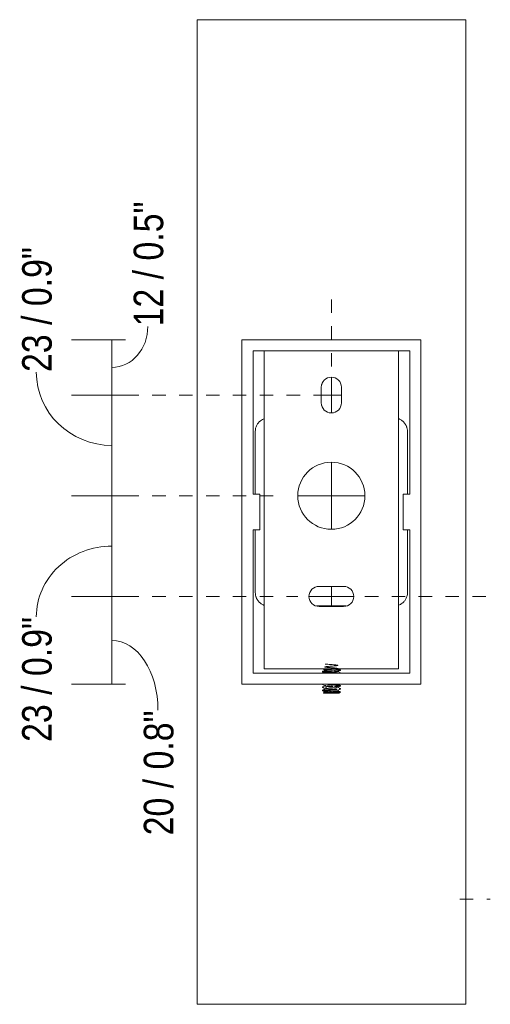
# Model space of a CAD drawing. Header units: millimetres. Extents: x -6669 to -5318, y 40 to 6739.
# Tile 3 of 5: x -5424 to -5318, y 193 to 413. Entities that reach past the tile are written whole.
import ezdxf

# ---------------------------------------------------------------- set-up
doc = ezdxf.new("R2010")
doc.units = ezdxf.units.MM
doc.linetypes.add('Dash', pattern=[6, 3, -3])
for name, color, linetype, lineweight in [('Cotas', 7, 'Continuous', 9), ('Cotas-3', 7, 'Continuous', 9), ('Lighthing Fixture Detail Wide Black', 7, 'Continuous', 20), ('Luminarias', 7, 'Continuous', 20)]:
    doc.layers.add(name, color=color, linetype=linetype, lineweight=lineweight)
doc.layers.add('Lighthing Fixture Dim Grey Dash', color=7, linetype='Dash', lineweight=9, true_color=0xd2d2d2)
doc.styles.add('Arial Narrow', font='ARIALN.TTF', dxfattribs={"height": 6.6})
doc.dimstyles.new('FARO_-_2_2mm_Arial_Narrow_mm_Inch_Left_1', dxfattribs={"dimscale": 304.8, "dimtxt": 6.754644, "dimasz": 0, "dimexe": 0.029528, "dimexo": 0.0625, "dimgap": 0.004921, "dimtad": 1, "dimdec": 0, "dimzin": 0, "dimdsep": 46, "dimtxsty": 'Arial Narrow', "dimblk1": 'NONE', "dimblk2": 'NONE', "dimsah": 1, "dimcen": 0.09, "dimadec": 0, "dimazin": 0, "dimtfac": 1, "dimtdec": 4, "dimtix": 1, "dimtmove": 1, "dimatfit": 3, "dimfxl": 0.009843, "dimfxlon": 1, "dimtvp": 1, "dimtolj": 1, "dimtzin": 0, "dimarcsym": 2})

# ---------------------------------------------------------------- blocks, each defined once
blk = doc.blocks.new('43750 - 43750 STAN White wall lamp 2L-536854-Alzado_PDF Fixing')
at = {"layer": 'Luminarias', "color": 254, "lineweight": 9, "true_color": 0xeaeaea}
for p, q in [((6546.5, 413), (6546.5, 193)), ((6606.5, 413), (6546.5, 413)), ((6606.5, 193), (6606.5, 413)), ((6556.5, 341.5), (6556.5, 264.5)), ((6596.5, 341.5), (6556.5, 341.5)), ((6596.5, 264.5), (6596.5, 341.5)), ((6559, 307), (6559, 339)), ((6559, 339), (6561.5, 339)), ((6591.5, 339), (6594, 339)), ((6594, 339), (6594, 307)), ((6559.5, 307), (6559.5, 321)), ((6593.5, 321), (6593.5, 307)), ((6560.5, 307), (6559, 307)), ((6560.5, 299), (6560.5, 307)), ((6594, 307), (6592.5, 307)), ((6592.5, 307), (6592.5, 299)), ((6559, 267), (6559, 299)), ((6559, 299), (6560.5, 299)), ((6559.5, 285), (6559.5, 299)), ((6592.5, 299), (6594, 299)), ((6593.5, 299), (6593.5, 285)), ((6594, 299), (6594, 267)), ((6573.16, 282), (6579.83, 282)), ((6594, 267), (6559, 267)), ((6575.03, 267.66), (6574.5, 267.96)), ((6574.5, 267.39), (6575.03, 267.69)), ((6574.5, 267.37), (6574.5, 267.28)), ((6574.96, 267), (6574.5, 267.26)), ((6577.96, 267.31), (6578.49, 267.61)), ((6578.49, 267.04), (6577.96, 267.34)), ((6578.49, 267.74), (6578.09, 267.97)), ((6578.5, 267.63), (6578.5, 267.72)), ((6556.5, 264.5), (6596.5, 264.5)), ((6574.51, 264.46), (6575.03, 264.16)), ((6575.03, 264.19), (6574.5, 263.89)), ((6577.79, 264.5), (6577.79, 264.48)), ((6578.49, 264.11), (6577.96, 263.81)), ((6578.03, 264.5), (6578.49, 264.24)), ((6578.5, 264.13), (6578.5, 264.22)), ((6574.5, 263.87), (6574.5, 263.78)), ((6574.5, 263.76), (6575.03, 263.46)), ((6574.5, 263.17), (6574.5, 263.08)), ((6575.03, 262.76), (6574.5, 263.06)), ((6575.03, 263.49), (6574.5, 263.19)), ((6574.7, 262.6), (6575.03, 262.79)), ((6574.7, 262.59), (6574.8, 262.5)), ((6575.2, 263.48), (6575.2, 263.52)), ((6577.96, 263.84), (6578.49, 263.54)), ((6578.49, 263.41), (6577.96, 263.11)), ((6577.96, 263.14), (6578.49, 262.84)), ((6578.12, 262.5), (6578.28, 262.59)), ((6578.32, 262.62), (6578.5, 262.8)), ((6578.5, 262.8), (6578.45, 262.8)), ((6578.5, 263.43), (6578.5, 263.52)), ((6578.5, 262.8), (6578.5, 262.82)), ((6546.5, 193), (6606.5, 193))]:
    blk.add_line(p, q, dxfattribs=at)
at = {"layer": 'Luminarias', "color": 254, "lineweight": 9, "true_color": 0xeaeaea, "flags": 128}
for points in [[(6575.23, 264.24), (6575.21, 264.23), (6575.2, 264.22)], [(6575.2, 264.23), (6575.2, 264.24), (6575.2, 264.24)], [(6575.2, 264.24), (6575.21, 264.24), (6575.23, 264.24)], [(6575.2, 264.22), (6575.2, 264.23), (6575.2, 264.23)], [(6576.46, 264.35), (6576.48, 264.35), (6576.5, 264.36)], [(6576.46, 264.35), (6576.48, 264.34), (6576.5, 264.34)], [(6576.5, 264.36), (6576.51, 264.36), (6576.53, 264.35)], [(6576.5, 264.34), (6576.51, 264.35), (6576.53, 264.35)], [(6577.76, 264.46), (6577.78, 264.47), (6577.79, 264.48)], [(6577.76, 264.46), (6577.78, 264.46), (6577.79, 264.46)], [(6577.79, 264.48), (6577.79, 264.47), (6577.79, 264.47)], [(6577.79, 264.47), (6577.79, 264.46), (6577.79, 264.46)], [(6574.7, 262.59), (6574.74, 262.61), (6574.89, 262.63), (6575.15, 262.65), (6575.49, 262.66)], [(6578.02, 262.5), (6577.78, 262.5), (6577.46, 262.5), (6577.09, 262.5), (6576.67, 262.5), (6576.25, 262.5), (6575.84, 262.5), (6575.47, 262.5), (6575.17, 262.5), (6574.95, 262.5), (6574.82, 262.5), (6574.8, 262.5)], [(6575.23, 263.54), (6575.21, 263.53), (6575.2, 263.52)], [(6575.2, 263.53), (6575.2, 263.54), (6575.2, 263.54)], [(6575.2, 263.54), (6575.21, 263.54), (6575.23, 263.54)], [(6575.2, 263.52), (6575.2, 263.53), (6575.2, 263.53)], [(6575.23, 262.84), (6575.21, 262.83), (6575.2, 262.82)], [(6575.2, 262.83), (6575.2, 262.84), (6575.2, 262.84)], [(6575.2, 262.84), (6575.21, 262.84), (6575.23, 262.84)], [(6575.2, 262.82), (6575.2, 262.83), (6575.2, 262.83)], [(6575.49, 262.66), (6575.9, 262.68), (6576.32, 262.7)], [(6576.35, 262.7), (6576.81, 262.72), (6577.26, 262.73), (6577.6, 262.75)], [(6576.46, 263.65), (6576.48, 263.65), (6576.5, 263.66)], [(6576.5, 263.64), (6576.48, 263.64), (6576.46, 263.65)], [(6576.46, 262.95), (6576.48, 262.95), (6576.5, 262.96)], [(6576.5, 262.94), (6576.48, 262.94), (6576.46, 262.95)], [(6576.53, 263.65), (6576.51, 263.66), (6576.5, 263.66)], [(6576.5, 263.64), (6576.51, 263.65), (6576.53, 263.65)], [(6576.53, 262.95), (6576.51, 262.96), (6576.5, 262.96)], [(6576.5, 262.94), (6576.51, 262.95), (6576.53, 262.95)], [(6577.67, 262.75), (6578.01, 262.77), (6578.28, 262.78), (6578.45, 262.8)], [(6577.79, 263.78), (6577.78, 263.77), (6577.76, 263.76)], [(6577.76, 263.76), (6577.78, 263.76), (6577.79, 263.76)], [(6577.79, 263.08), (6577.78, 263.07), (6577.76, 263.06)], [(6577.76, 263.06), (6577.78, 263.06), (6577.79, 263.06)], [(6577.79, 263.78), (6577.79, 263.77), (6577.79, 263.77)], [(6577.79, 263.77), (6577.79, 263.76), (6577.79, 263.76)], [(6577.79, 263.08), (6577.79, 263.07), (6577.79, 263.07)], [(6577.79, 263.07), (6577.79, 263.06), (6577.79, 263.06)]]:
    blk.add_lwpolyline(points, dxfattribs=at)
at = {"layer": 'Luminarias', "color": 254, "lineweight": 9, "true_color": 0xeaeaea}
for centre, start, end in [((6576.5, 330.88), 164.7827, 166.3306), ((6576.5, 327.38), 193.6693, 195.2174)]:
    blk.add_arc(centre, 2.25, start, end, dxfattribs=at)
for points, knots in [([(6559.5, 321), (6559.5, 321.25), (6559.54, 321.61), (6559.68, 322.06), (6559.83, 322.39), (6560, 322.68), (6560.28, 323.04), (6560.75, 323.48), (6561.21, 323.73), (6561.49, 323.83)], [0, 0, 0, 0, 0.1428571, 0.2142857, 0.2857143, 0.3571429, 0.4285714, 0.5714286, 0.7714821, 0.7714821, 0.7714821, 0.7714821]), ([(6591.5, 323.83), (6591.58, 323.8), (6591.86, 323.69), (6592.21, 323.48), (6592.55, 323.19), (6592.76, 322.97), (6592.94, 322.75), (6593.08, 322.53), (6593.2, 322.31), (6593.31, 322.06), (6593.39, 321.81), (6593.47, 321.46), (6593.49, 321.19), (6593.5, 321)], [0.2283262, 0.2283262, 0.2283262, 0.2283262, 0.2857143, 0.4285714, 0.5, 0.5714286, 0.625, 0.6785714, 0.7321429, 0.7857143, 0.8392857, 0.8928571, 1, 1, 1, 1]), ([(6561.49, 282.17), (6561.41, 282.2), (6561.13, 282.31), (6560.78, 282.52), (6560.44, 282.81), (6560.23, 283.03), (6560.06, 283.25), (6559.91, 283.47), (6559.79, 283.69), (6559.69, 283.94), (6559.6, 284.19), (6559.52, 284.54), (6559.5, 284.81), (6559.5, 285)], [0.228325, 0.228325, 0.228325, 0.228325, 0.2857143, 0.4285714, 0.5, 0.5714286, 0.625, 0.6785714, 0.7321429, 0.7857143, 0.8392857, 0.8928571, 1, 1, 1, 1]), ([(6593.5, 285), (6593.49, 284.75), (6593.45, 284.39), (6593.31, 283.94), (6593.16, 283.61), (6592.99, 283.32), (6592.71, 282.96), (6592.24, 282.52), (6591.78, 282.27), (6591.5, 282.17)], [0, 0, 0, 0, 0.1428571, 0.2142857, 0.2857143, 0.3571429, 0.4285714, 0.5714286, 0.7714809, 0.7714809, 0.7714809, 0.7714809]), ([(6575.16, 267.02), (6575.28, 267.05), (6575.68, 267.09), (6576.55, 267.15), (6577.4, 267.22), (6577.95, 267.28), (6578.03, 267.35), (6577.6, 267.41), (6576.8, 267.48), (6575.91, 267.54), (6575.21, 267.61), (6574.93, 267.67), (6575.17, 267.74), (6575.84, 267.8), (6576.73, 267.87), (6577.54, 267.93), (6578.01, 268), (6577.98, 268.06), (6577.46, 268.13), (6576.62, 268.19), (6575.82, 268.25), (6575.26, 268.3), (6575, 268.35), (6575.01, 268.4), (6575.3, 268.45), (6575.82, 268.5), (6576.46, 268.55), (6577.11, 268.6), (6577.64, 268.64), (6577.96, 268.69), (6578.01, 268.74), (6577.77, 268.79), (6577.29, 268.84), (6576.66, 268.89), (6576, 268.94), (6575.44, 268.99), (6575.19, 269.02), (6575.12, 269.03)], [0.1388889, 0.1388889, 0.1388889, 0.1388889, 0.1666667, 0.1944444, 0.2222222, 0.25, 0.2777778, 0.3055556, 0.3333333, 0.3611111, 0.3888889, 0.4166667, 0.4444444, 0.4722222, 0.5, 0.5277778, 0.5555556, 0.5833333, 0.6111111, 0.6388889, 0.6666667, 0.6875, 0.7083333, 0.7291667, 0.75, 0.7708333, 0.7916667, 0.8125, 0.8333333, 0.8541667, 0.875, 0.8958333, 0.9166667, 0.9375, 0.9583333, 0.9791667, 1, 1, 1, 1]), ([(6577.59, 267.24), (6577.71, 267.26), (6577.96, 267.29), (6578.03, 267.35), (6577.6, 267.41), (6576.8, 267.48), (6575.91, 267.54), (6575.21, 267.61), (6574.93, 267.67), (6575.17, 267.74), (6575.84, 267.8), (6576.73, 267.87), (6577.54, 267.93), (6578.01, 268), (6577.98, 268.06), (6577.46, 268.13), (6576.62, 268.19), (6575.82, 268.25), (6575.26, 268.3), (6575, 268.35), (6575.01, 268.4), (6575.3, 268.45), (6575.82, 268.5), (6576.46, 268.55), (6577.11, 268.6), (6577.64, 268.64), (6577.96, 268.69), (6578.01, 268.74), (6577.77, 268.79), (6577.29, 268.84), (6576.66, 268.89), (6576, 268.94), (6575.44, 268.99), (6575.19, 269.02), (6575.12, 269.03)], [0.2323522, 0.2323522, 0.2323522, 0.2323522, 0.25, 0.2777778, 0.3055556, 0.3333333, 0.3611111, 0.3888889, 0.4166667, 0.4444444, 0.4722222, 0.5, 0.5277778, 0.5555556, 0.5833333, 0.6111111, 0.6388889, 0.6666667, 0.6875, 0.7083333, 0.7291667, 0.75, 0.7708333, 0.7916667, 0.8125, 0.8333333, 0.8541667, 0.875, 0.8958333, 0.9166667, 0.9375, 0.9583333, 0.9791667, 1, 1, 1, 1]), ([(6577.94, 267.35), (6577.88, 267.37), (6577.6, 267.41), (6576.8, 267.48), (6575.91, 267.54), (6575.21, 267.61), (6574.93, 267.67), (6575.17, 267.74), (6575.84, 267.8), (6576.73, 267.87), (6577.54, 267.93), (6578.01, 268), (6577.98, 268.06), (6577.46, 268.13), (6576.62, 268.19), (6575.82, 268.25), (6575.26, 268.3), (6575, 268.35), (6575.01, 268.4), (6575.3, 268.45), (6575.82, 268.5), (6576.46, 268.55), (6577.11, 268.6), (6577.64, 268.64), (6577.96, 268.69), (6578.01, 268.74), (6577.77, 268.79), (6577.29, 268.84), (6576.66, 268.89), (6576, 268.94), (6575.44, 268.99), (6575.19, 269.02), (6575.12, 269.03)], [0.2777778, 0.2777778, 0.2777778, 0.2777778, 0.3055556, 0.3333333, 0.3611111, 0.3888889, 0.4166667, 0.4444444, 0.4722222, 0.5, 0.5277778, 0.5555556, 0.5833333, 0.6111111, 0.6388889, 0.6666667, 0.6875, 0.7083333, 0.7291667, 0.75, 0.7708333, 0.7916667, 0.8125, 0.8333333, 0.8541667, 0.875, 0.8958333, 0.9166667, 0.9375, 0.9583333, 0.9791667, 1, 1, 1, 1]), ([(6575.05, 267.7), (6575.08, 267.71), (6575.26, 267.75), (6575.84, 267.8), (6576.73, 267.87), (6577.54, 267.93), (6578.01, 268), (6577.98, 268.06), (6577.46, 268.13), (6576.62, 268.19), (6575.82, 268.25), (6575.26, 268.3), (6575, 268.35), (6575.01, 268.4), (6575.3, 268.45), (6575.82, 268.5), (6576.46, 268.55), (6577.11, 268.6), (6577.64, 268.64), (6577.96, 268.69), (6578.01, 268.74), (6577.77, 268.79), (6577.29, 268.84), (6576.66, 268.89), (6576, 268.94), (6575.44, 268.99), (6575.19, 269.02), (6575.12, 269.03)], [0.4278216, 0.4278216, 0.4278216, 0.4278216, 0.4444444, 0.4722222, 0.5, 0.5277778, 0.5555556, 0.5833333, 0.6111111, 0.6388889, 0.6666667, 0.6875, 0.7083333, 0.7291667, 0.75, 0.7708333, 0.7916667, 0.8125, 0.8333333, 0.8541667, 0.875, 0.8958333, 0.9166667, 0.9375, 0.9583333, 0.9791667, 1, 1, 1, 1]), ([(6575.24, 267.74), (6575.39, 267.76), (6575.84, 267.8), (6576.73, 267.87), (6577.54, 267.93), (6578.01, 268), (6577.98, 268.06), (6577.46, 268.13), (6576.62, 268.19), (6575.82, 268.25), (6575.26, 268.3), (6575, 268.35), (6575.01, 268.4), (6575.3, 268.45), (6575.82, 268.5), (6576.46, 268.55), (6577.11, 268.6), (6577.64, 268.64), (6577.96, 268.69), (6578.01, 268.74), (6577.77, 268.79), (6577.29, 268.84), (6576.66, 268.89), (6576, 268.94), (6575.44, 268.99), (6575.19, 269.02), (6575.12, 269.03)], [0.4444444, 0.4444444, 0.4444444, 0.4444444, 0.4722222, 0.5, 0.5277778, 0.5555556, 0.5833333, 0.6111111, 0.6388889, 0.6666667, 0.6875, 0.7083333, 0.7291667, 0.75, 0.7708333, 0.7916667, 0.8125, 0.8333333, 0.8541667, 0.875, 0.8958333, 0.9166667, 0.9375, 0.9583333, 0.9791667, 1, 1, 1, 1]), ([(6575.52, 267.77), (6575.63, 267.78), (6575.99, 267.81), (6576.73, 267.87), (6577.54, 267.93), (6578.01, 268), (6577.98, 268.06), (6577.46, 268.13), (6576.62, 268.19), (6575.82, 268.25), (6575.26, 268.3), (6575, 268.35), (6575.01, 268.4), (6575.3, 268.45), (6575.82, 268.5), (6576.46, 268.55), (6577.11, 268.6), (6577.64, 268.64), (6577.96, 268.69), (6578.01, 268.74), (6577.77, 268.79), (6577.29, 268.84), (6576.66, 268.89), (6576, 268.94), (6575.44, 268.99), (6575.19, 269.02), (6575.12, 269.03)], [0.4583333, 0.4583333, 0.4583333, 0.4583333, 0.4722222, 0.5, 0.5277778, 0.5555556, 0.5833333, 0.6111111, 0.6388889, 0.6666667, 0.6875, 0.7083333, 0.7291667, 0.75, 0.7708333, 0.7916667, 0.8125, 0.8333333, 0.8541667, 0.875, 0.8958333, 0.9166667, 0.9375, 0.9583333, 0.9791667, 1, 1, 1, 1]), ([(6577.13, 267.9), (6577.26, 267.91), (6577.62, 267.94), (6578.01, 268), (6577.98, 268.06), (6577.46, 268.13), (6576.62, 268.19), (6575.82, 268.25), (6575.26, 268.3), (6575, 268.35), (6575.01, 268.4), (6575.3, 268.45), (6575.82, 268.5), (6576.46, 268.55), (6577.11, 268.6), (6577.64, 268.64), (6577.96, 268.69), (6578.01, 268.74), (6577.77, 268.79), (6577.29, 268.84), (6576.66, 268.89), (6576, 268.94), (6575.44, 268.99), (6575.19, 269.02), (6575.12, 269.03)], [0.5138889, 0.5138889, 0.5138889, 0.5138889, 0.5277778, 0.5555556, 0.5833333, 0.6111111, 0.6388889, 0.6666667, 0.6875, 0.7083333, 0.7291667, 0.75, 0.7708333, 0.7916667, 0.8125, 0.8333333, 0.8541667, 0.875, 0.8958333, 0.9166667, 0.9375, 0.9583333, 0.9791667, 1, 1, 1, 1]), ([(6577.71, 267.96), (6577.81, 267.97), (6578.01, 268.01), (6577.98, 268.06), (6577.46, 268.13), (6576.62, 268.19), (6575.82, 268.25), (6575.26, 268.3), (6575, 268.35), (6575.01, 268.4), (6575.3, 268.45), (6575.82, 268.5), (6576.46, 268.55), (6577.11, 268.6), (6577.64, 268.64), (6577.96, 268.69), (6578.01, 268.74), (6577.77, 268.79), (6577.29, 268.84), (6576.66, 268.89), (6576, 268.94), (6575.44, 268.99), (6575.19, 269.02), (6575.12, 269.03)], [0.5389284, 0.5389284, 0.5389284, 0.5389284, 0.5555556, 0.5833333, 0.6111111, 0.6388889, 0.6666667, 0.6875, 0.7083333, 0.7291667, 0.75, 0.7708333, 0.7916667, 0.8125, 0.8333333, 0.8541667, 0.875, 0.8958333, 0.9166667, 0.9375, 0.9583333, 0.9791667, 1, 1, 1, 1]), ([(6574.69, 267.42), (6574.71, 267.43), (6574.76, 267.43), (6574.82, 267.44), (6574.85, 267.44)], [-0.36035455, -0.36035455, -0.36035455, -0.36035455, -0.33333333, -0.30708134, -0.30708134, -0.30708134, -0.30708134]), ([(6575.52, 267.39), (6575.41, 267.39), (6575.24, 267.37), (6575.09, 267.36), (6575.03, 267.36)], [-0.83795919, -0.83795919, -0.83795919, -0.83795919, -0.77777778, -0.73824453, -0.73824453, -0.73824453, -0.73824453]), ([(6575.51, 267.49), (6575.61, 267.5), (6575.82, 267.51), (6576.04, 267.52), (6576.16, 267.53)], [-0.1634116, -0.1634116, -0.1634116, -0.1634116, -0.1111111, -0.0541474, -0.0541474, -0.0541474, -0.0541474]), ([(6577.78, 267.63), (6577.87, 267.63), (6578.16, 267.66), (6578.49, 267.7), (6578.53, 267.74), (6578.26, 267.78), (6577.81, 267.82), (6577.19, 267.86), (6576.73, 267.89), (6576.5, 267.9)], [-0.7777778, -0.7777778, -0.7777778, -0.7777778, -0.7222222, -0.5833333, -0.4444444, -0.3333333, -0.2222222, -0.1111111, 0, 0, 0, 0]), ([(6576.5, 267.85), (6576.58, 267.86), (6576.73, 267.87), (6576.88, 267.88), (6576.96, 267.89)], [0.49307195, 0.49307195, 0.49307195, 0.49307195, 0.5, 0.50814663, 0.50814663, 0.50814663, 0.50814663]), ([(6577.48, 267.51), (6577.38, 267.5), (6577.17, 267.49), (6576.95, 267.48), (6576.83, 267.47)], [-0.1640791, -0.1640791, -0.1640791, -0.1640791, -0.1111111, -0.0541636, -0.0541636, -0.0541636, -0.0541636]), ([(6578.47, 267.61), (6578.42, 267.59), (6578.3, 267.57), (6578.09, 267.55), (6578, 267.54)], [-0.4444444, -0.4444444, -0.4444444, -0.4444444, -0.3333333, -0.2710118, -0.2710118, -0.2710118, -0.2710118]), ([(6578.23, 267.67), (6578.31, 267.68), (6578.5, 267.7), (6578.52, 267.73), (6578.47, 267.74)], [-0.6666667, -0.6666667, -0.6666667, -0.6666667, -0.5833333, -0.4444444, -0.4444444, -0.4444444, -0.4444444]), ([(6575.2, 264.23), (6575.08, 264.21), (6574.98, 264.18), (6575.03, 264.16), (6575.06, 264.15)], [0, 0, 0, 0, 0.5, 0.75, 0.75, 0.75, 0.75]), ([(6576.9, 264.38), (6577.01, 264.39), (6577.21, 264.41), (6577.38, 264.42), (6577.45, 264.43)], [0.25, 0.25, 0.25, 0.25, 0.5, 0.6785425, 0.6785425, 0.6785425, 0.6785425]), ([(6578, 264.04), (6577.93, 264.04), (6577.69, 264.02), (6577.4, 264), (6577.18, 263.99)], [-0.2698897, -0.2698897, -0.2698897, -0.2698897, -0.2222222, -0.1111111, -0.1111111, -0.1111111, -0.1111111]), ([(6578.47, 264.11), (6578.42, 264.09), (6578.32, 264.08), (6578.16, 264.06), (6578.13, 264.06)], [-0.4444444, -0.4444444, -0.4444444, -0.4444444, -0.3333333, -0.3039339, -0.3039339, -0.3039339, -0.3039339]), ([(6574.53, 263.86), (6574.51, 263.86), (6574.48, 263.87), (6574.52, 263.9), (6574.66, 263.92), (6574.76, 263.93)], [-0.4818428, -0.4818428, -0.4818428, -0.4818428, -0.4444444, -0.3333333, -0.2222222, -0.2222222, -0.2222222, -0.2222222]), ([(6574.5, 263.17), (6574.5, 263.18), (6574.53, 263.2), (6574.68, 263.23), (6574.92, 263.25), (6575.24, 263.28), (6575.62, 263.3), (6575.98, 263.32), (6576.2, 263.33), (6576.28, 263.34)], [-0.3181818, -0.3181818, -0.3181818, -0.3181818, -0.2727273, -0.2272727, -0.1818182, -0.1363636, -0.0909091, -0.0454545, -0.022015, -0.022015, -0.022015, -0.022015]), ([(6574.86, 263.14), (6574.83, 263.14), (6574.76, 263.13), (6574.71, 263.13), (6574.68, 263.12)], [-0.69624713, -0.69624713, -0.69624713, -0.69624713, -0.66666667, -0.63763884, -0.63763884, -0.63763884, -0.63763884]), ([(6574.86, 263.84), (6574.82, 263.84), (6574.76, 263.83), (6574.71, 263.83), (6574.69, 263.82)], [-0.69423962, -0.69423962, -0.69423962, -0.69423962, -0.66666667, -0.6396891, -0.6396891, -0.6396891, -0.6396891]), ([(6576.15, 263.23), (6576.04, 263.22), (6575.82, 263.21), (6575.61, 263.2), (6575.51, 263.19)], [-0.944839, -0.944839, -0.944839, -0.944839, -0.8888889, -0.8367601, -0.8367601, -0.8367601, -0.8367601]), ([(6578.31, 263.38), (6578.29, 263.37), (6578.23, 263.37), (6578.16, 263.36), (6578.13, 263.36)], [-0.36266125, -0.36266125, -0.36266125, -0.36266125, -0.33333333, -0.30446747, -0.30446747, -0.30446747, -0.30446747])]:
    blk.add_open_spline(points, degree=3, knots=knots, dxfattribs=at)
for points in [[(6576.5, 267.2), (6576.26, 267.21), (6575.8, 267.24), (6575.18, 267.28), (6574.73, 267.32), (6574.49, 267.36), (6574.49, 267.39), (6574.73, 267.43), (6575.18, 267.47), (6575.8, 267.51), (6576.26, 267.54), (6576.5, 267.55)], [(6576.5, 267.45), (6576.26, 267.44), (6575.8, 267.41), (6575.18, 267.37), (6574.73, 267.33), (6574.49, 267.29), (6574.49, 267.26), (6574.73, 267.22), (6575.18, 267.18), (6575.8, 267.14), (6576.26, 267.11), (6576.5, 267.1)], [(6575.81, 267.41), (6575.59, 267.4), (6575.18, 267.37), (6574.73, 267.33), (6574.49, 267.29), (6574.49, 267.26), (6574.73, 267.22), (6575.18, 267.18), (6575.8, 267.14), (6576.26, 267.11), (6576.5, 267.1)], [(6574.53, 267.36), (6574.49, 267.37), (6574.49, 267.38), (6574.53, 267.39)], [(6574.76, 267.33), (6574.65, 267.32), (6574.49, 267.29), (6574.49, 267.27), (6574.53, 267.26)], [(6574.53, 267.96), (6574.57, 267.94), (6574.73, 267.92), (6575.18, 267.88), (6575.8, 267.84), (6576.26, 267.81), (6576.5, 267.8)], [(6574.53, 267.39), (6574.55, 267.4), (6574.59, 267.41), (6574.64, 267.42)], [(6575.02, 267.67), (6575.01, 267.68), (6575.02, 267.68), (6575.03, 267.69)], [(6575.03, 267.46), (6575.09, 267.46), (6575.15, 267.47), (6575.21, 267.47)], [(6575.5, 267.07), (6575.57, 267.07), (6575.64, 267.08), (6575.72, 267.09)], [(6575.88, 267.8), (6575.93, 267.81), (6575.99, 267.81), (6576.05, 267.82)], [(6575.89, 267.1), (6576.02, 267.11), (6576.16, 267.12), (6576.3, 267.13)], [(6576.29, 267.83), (6576.36, 267.84), (6576.43, 267.84), (6576.49, 267.85)], [(6577.78, 267.53), (6577.6, 267.51), (6577.19, 267.49), (6576.73, 267.46), (6576.5, 267.45)], [(6576.97, 267.19), (6577.03, 267.19), (6577.1, 267.2), (6577.16, 267.2)], [(6577.16, 267.59), (6577.22, 267.59), (6577.28, 267.59), (6577.34, 267.6)], [(6577.19, 267.2), (6577.25, 267.21), (6577.3, 267.21), (6577.35, 267.22)], [(6577.35, 267.92), (6577.4, 267.92), (6577.44, 267.93), (6577.49, 267.93)], [(6577.87, 267.28), (6577.93, 267.29), (6577.96, 267.31), (6577.97, 267.32)], [(6578.47, 267.64), (6578.51, 267.63), (6578.51, 267.62), (6578.47, 267.61)], [(6578.47, 267.01), (6578.51, 267.02), (6578.51, 267.03), (6578.47, 267.04)], [(6574.55, 264.5), (6574.5, 264.49), (6574.49, 264.48), (6574.5, 264.47)], [(6575.85, 264.3), (6575.73, 264.29), (6575.61, 264.28), (6575.5, 264.27)], [(6575.63, 264), (6575.76, 264.01), (6576.05, 264.03), (6576.35, 264.04), (6576.5, 264.05)], [(6575.85, 264.3), (6575.95, 264.31), (6576.15, 264.32), (6576.36, 264.34), (6576.46, 264.35)], [(6577.18, 264.09), (6577.4, 264.1), (6577.81, 264.13), (6578.26, 264.17), (6578.51, 264.21), (6578.51, 264.24), (6578.26, 264.28), (6577.81, 264.32), (6577.19, 264.36), (6576.73, 264.39), (6576.5, 264.4)], [(6576.5, 264.05), (6576.63, 264.06), (6576.76, 264.06), (6576.88, 264.07)], [(6576.53, 264.35), (6576.65, 264.36), (6576.77, 264.37), (6576.89, 264.38)], [(6577.47, 264.11), (6577.58, 264.11), (6577.68, 264.12), (6577.78, 264.13)], [(6577.53, 264.44), (6577.62, 264.45), (6577.7, 264.45), (6577.76, 264.46)], [(6578.23, 264.17), (6578.34, 264.18), (6578.51, 264.21), (6578.51, 264.23), (6578.47, 264.24)], [(6578.47, 264.14), (6578.51, 264.13), (6578.51, 264.12), (6578.47, 264.11)], [(6574.53, 263.79), (6574.49, 263.78), (6574.49, 263.77), (6574.53, 263.76)], [(6576.5, 263.25), (6576.26, 263.24), (6575.8, 263.21), (6575.18, 263.17), (6574.73, 263.13), (6574.49, 263.09), (6574.49, 263.06), (6574.73, 263.02), (6575.18, 262.98), (6575.8, 262.94), (6576.26, 262.91), (6576.5, 262.9)], [(6574.53, 263.09), (6574.49, 263.08), (6574.49, 263.07), (6574.53, 263.06)], [(6578.45, 262.8), (6578.48, 262.81), (6578.51, 262.82), (6578.46, 262.85), (6578.31, 262.88), (6578.07, 262.9), (6577.75, 262.93), (6577.37, 262.95), (6576.94, 262.98), (6576.5, 263), (6576.05, 263.02), (6575.62, 263.05), (6575.24, 263.07), (6574.92, 263.1), (6574.68, 263.12), (6574.53, 263.15), (6574.48, 263.17), (6574.53, 263.2), (6574.68, 263.23), (6574.92, 263.25), (6575.24, 263.28), (6575.62, 263.3), (6576.05, 263.33), (6576.35, 263.34), (6576.5, 263.35)], [(6574.55, 263.15), (6574.51, 263.16), (6574.5, 263.17), (6574.5, 263.17)], [(6575.03, 263.49), (6575.02, 263.48), (6575.02, 263.48), (6575.02, 263.47)], [(6575.2, 262.83), (6575.08, 262.81), (6575.02, 262.79), (6575.02, 262.77)], [(6575.14, 263.97), (6575.28, 263.98), (6575.45, 263.99), (6575.63, 264)], [(6575.51, 263.89), (6575.41, 263.89), (6575.3, 263.88), (6575.21, 263.87)], [(6576.46, 263.65), (6576.21, 263.63), (6575.72, 263.59), (6575.36, 263.55), (6575.23, 263.54)], [(6575.37, 263.55), (6575.32, 263.55), (6575.27, 263.54), (6575.23, 263.54)], [(6575.38, 262.85), (6575.32, 262.85), (6575.27, 262.84), (6575.23, 262.84)], [(6575.76, 263.59), (6575.65, 263.58), (6575.55, 263.57), (6575.46, 263.56)], [(6575.76, 262.89), (6575.65, 262.88), (6575.55, 262.87), (6575.46, 262.86)], [(6576.15, 263.93), (6576.04, 263.92), (6575.92, 263.92), (6575.81, 263.91)], [(6576.46, 263.65), (6576.34, 263.64), (6576.21, 263.63), (6576.1, 263.62)], [(6576.46, 262.95), (6576.34, 262.94), (6576.21, 262.93), (6576.1, 262.92)], [(6576.5, 263.95), (6576.39, 263.94), (6576.29, 263.94), (6576.18, 263.93)], [(6576.84, 263.97), (6576.73, 263.96), (6576.61, 263.96), (6576.5, 263.95)], [(6576.5, 263.35), (6576.73, 263.36), (6577.19, 263.39), (6577.6, 263.41), (6577.78, 263.43)], [(6577.78, 263.33), (6577.6, 263.31), (6577.19, 263.29), (6576.73, 263.26), (6576.5, 263.25)], [(6577.18, 263.29), (6576.96, 263.28), (6576.73, 263.26), (6576.5, 263.25)], [(6576.84, 263.27), (6576.73, 263.26), (6576.61, 263.26), (6576.5, 263.25)], [(6576.88, 263.68), (6576.77, 263.67), (6576.65, 263.66), (6576.53, 263.65)], [(6577.53, 263.04), (6577.44, 263.03), (6577.24, 263.01), (6576.9, 262.98), (6576.65, 262.96), (6576.53, 262.95)], [(6577.53, 263.74), (6577.44, 263.73), (6577.24, 263.71), (6577.01, 263.69), (6576.9, 263.68)], [(6577.76, 263.76), (6577.72, 263.76), (6577.67, 263.75), (6577.62, 263.75)], [(6577.76, 263.06), (6577.72, 263.06), (6577.68, 263.05), (6577.63, 263.05)], [(6577.96, 263.81), (6577.96, 263.81), (6577.94, 263.8), (6577.93, 263.8)], [(6578.32, 262.62), (6578.31, 262.61), (6578.26, 262.58), (6578.16, 262.54), (6578.07, 262.51), (6578.02, 262.5)], [(6578.11, 262.5), (6578.12, 262.5), (6578.12, 262.5), (6578.1, 262.5)], [(6578.23, 263.47), (6578.34, 263.48), (6578.51, 263.51), (6578.51, 263.53), (6578.47, 263.54)], [(6578.47, 263.41), (6578.44, 263.4), (6578.4, 263.39), (6578.34, 263.38)], [(6578.47, 263.44), (6578.51, 263.43), (6578.51, 263.42), (6578.47, 263.41)], [(6578.5, 262.82), (6578.5, 262.83), (6578.49, 262.83), (6578.49, 262.84)]]:
    blk.add_open_spline(points, degree=3, dxfattribs=at)
blk = doc.blocks.new('DIMBLOCK7-Alzado_PDF Fixing')
at = {"layer": 'Cotas-3', "color": 251, "true_color": 0x5b5b5b}
for p, q in [((-5402.91, 284.13), (-5411.91, 284.13)), ((-5402.91, 264.5), (-5402.91, 284.13)), ((-5402.91, 284.13), (-5399.91, 284.13)), ((-5402.91, 264.5), (-5411.91, 264.5)), ((-5402.91, 264.5), (-5399.91, 264.5))]:
    blk.add_line(p, q, dxfattribs=at)
blk.add_ellipse((-5402.91, 258.73), major_axis=(0, 15.58), ratio=0.659859, start_param=4.712389, end_param=6.283185, dxfattribs=at)
at = {"layer": 'Cotas-3', "color": 0, "insert": (-5395.79, 230.75), "char_height": 6.6, "width": 33.5802, "attachment_point": 1, "rotation": 90, "line_spacing_factor": 0.974696, "style": 'Arial Narrow'}
blk.add_mtext('20 / 0.8"', dxfattribs=at)
blk = doc.blocks.new('_None')
blk = doc.blocks.new('DIMBLOCK8-Alzado_PDF Fixing')
at = {"layer": 'Cotas-3', "color": 251, "true_color": 0x5b5b5b}
for p, q in [((-5402.91, 306.63), (-5411.91, 306.63)), ((-5402.91, 284.13), (-5402.91, 306.63)), ((-5402.91, 306.63), (-5399.91, 306.63)), ((-5402.91, 284.13), (-5411.91, 284.13)), ((-5402.91, 284.13), (-5399.91, 284.13))]:
    blk.add_line(p, q, dxfattribs=at)
blk.add_ellipse((-5402.91, 279.61), major_axis=(16.89, 0), ratio=0.933521, start_param=1.570796, end_param=3.141593, dxfattribs=at)
at = {"layer": 'Cotas-3', "color": 0, "insert": (-5422.97, 251.63), "char_height": 6.6, "width": 33.5802, "attachment_point": 1, "rotation": 90, "line_spacing_factor": 0.974696, "style": 'Arial Narrow'}
blk.add_mtext('23 / 0.9"', dxfattribs=at)
blk = doc.blocks.new('DIMBLOCK9-Alzado_PDF Fixing')
at = {"layer": 'Cotas-3', "color": 251, "true_color": 0x5b5b5b}
for p, q in [((-5402.91, 329.13), (-5411.91, 329.13)), ((-5402.91, 306.63), (-5402.91, 329.13)), ((-5402.91, 329.13), (-5399.91, 329.13)), ((-5402.91, 306.63), (-5411.91, 306.63)), ((-5402.91, 306.63), (-5399.91, 306.63))]:
    blk.add_line(p, q, dxfattribs=at)
blk.add_ellipse((-5402.91, 334.28), major_axis=(16.89, 0), ratio=0.970932, start_param=3.141593, end_param=4.712389, dxfattribs=at)
at = {"layer": 'Cotas-3', "color": 0, "insert": (-5422.97, 334.28), "char_height": 6.6, "width": 33.5802, "attachment_point": 1, "rotation": 90, "line_spacing_factor": 0.974696, "style": 'Arial Narrow'}
blk.add_mtext('23 / 0.9"', dxfattribs=at)
blk = doc.blocks.new('DIMBLOCK10-Alzado_PDF Fixing')
at = {"layer": 'Cotas-3', "color": 251, "true_color": 0x5b5b5b}
for p, q in [((-5402.91, 341.5), (-5411.91, 341.5)), ((-5402.91, 329.13), (-5402.91, 341.5)), ((-5402.91, 341.5), (-5399.91, 341.5)), ((-5402.91, 329.13), (-5411.91, 329.13)), ((-5402.91, 329.13), (-5399.91, 329.13))]:
    blk.add_line(p, q, dxfattribs=at)
blk.add_ellipse((-5402.91, 344.47), major_axis=(0, 9.15), ratio=0.876248, start_param=3.141593, end_param=4.712389, dxfattribs=at)
at = {"layer": 'Cotas-3', "color": 0, "insert": (-5398.06, 344.47), "char_height": 6.6, "width": 33.5802, "attachment_point": 1, "rotation": 90, "line_spacing_factor": 0.974696, "style": 'Arial Narrow'}
blk.add_mtext('12 / 0.5"', dxfattribs=at)

msp = doc.modelspace()

# ---------------------------------------------------------------- linework, layer by layer
at = {"layer": 'Lighthing Fixture Detail Wide Black'}
for p, q in [((-5338.9, 339), (-5368.9, 339)), ((-5368.9, 339), (-5368.9, 267.97)), ((-5338.9, 267.97), (-5338.9, 339)), ((-5353.9, 333.13), (-5353.9, 325.13)), ((-5356.15, 327.38), (-5356.15, 330.88)), ((-5351.65, 330.88), (-5351.65, 327.38)), ((-5356.15, 329.13), (-5351.65, 329.13)), ((-5353.9, 314.13), (-5353.9, 299.13)), ((-5361.4, 306.63), (-5346.4, 306.63)), ((-5356.65, 286.38), (-5351.15, 286.38)), ((-5353.9, 286.38), (-5353.9, 281.88)), ((-5358.9, 284.13), (-5348.9, 284.13)), ((-5351.15, 281.88), (-5356.65, 281.88)), ((-5368.9, 267.97), (-5338.9, 267.97))]:
    msp.add_line(p, q, dxfattribs=at)
for centre, radius, start, end in [((-5353.9, 330.88), 2.25, 360, 180), ((-5353.9, 327.38), 2.25, 180, 0), ((-5353.9, 306.63), 7.5, 90, 270), ((-5353.9, 306.63), 7.5, 270, 90), ((-5356.65, 284.13), 2.25, 90, 270), ((-5351.15, 284.13), 2.25, 270, 90)]:
    msp.add_arc(centre, radius, start, end, dxfattribs=at)
at = {"layer": 'Lighthing Fixture Dim Grey Dash'}
for p, q in [((-5353.9, 350.5), (-5353.9, 335.5)), ((-5373.9, 341.5), (-5333.9, 341.5)), ((-5373.9, 264.5), (-5373.9, 341.5)), ((-5333.9, 341.5), (-5333.9, 264.5)), ((-5399.9, 329.13), (-5356.15, 329.13)), ((-5399.9, 306.63), (-5363.9, 306.63)), ((-5399.9, 284.13), (-5361.4, 284.13)), ((-5346.4, 284.13), (-5318.4, 284.13)), ((-5333.9, 264.5), (-5373.9, 264.5)), ((-5325.2, 216.5), (-5318.4, 216.5))]:
    msp.add_line(p, q, dxfattribs=at)

# ---------------------------------------------------------------- block references
at = {"layer": 'Luminarias', "color": 254, "lineweight": 9, "true_color": 0xeaeaea}
msp.add_blockref('43750 - 43750 STAN White wall lamp 2L-536854-Alzado_PDF Fixing', (-11930.39, 0), dxfattribs=at)

# ---------------------------------------------------------------- dimensions: what is measured, and where the dimension line sits
at = {"layer": 'Cotas', "color": 251, "true_color": 0x5b5b5b}
for base, p1, p2, override, picture, middle in [((-5402.91, 341.5), (-5399.91, 329.13), (-5399.91, 341.5), {"dimpost": '<>', "dimfxl": 12.371744}, 'DIMBLOCK10-Alzado_PDF Fixing', (-5393.66, 361.26)), ((-5402.90843737, 329.12825637), (-5399.90843737, 306.62825637), (-5399.90843737, 329.12825637), {"dimpost": '<>', "dimfxl": 22.5}, 'DIMBLOCK9-Alzado_PDF Fixing', (-5418.56613217, 351.06607849)), ((-5402.90843737, 306.62825637), (-5399.90843737, 284.12825637), (-5399.90843737, 306.62825637), {"dimpost": '<>', "dimfxl": 22.5}, 'DIMBLOCK8-Alzado_PDF Fixing', (-5418.56613217, 268.41895451)), ((-5402.91, 284.13), (-5399.91, 264.5), (-5399.91, 284.13), {"dimpost": '<>', "dimfxl": 19.628256}, 'DIMBLOCK7-Alzado_PDF Fixing', (-5391.39, 247.54))]:
    dim = msp.add_linear_dim(base=base, p1=p1, p2=p2, angle=90, dimstyle='FARO_-_2_2mm_Arial_Narrow_mm_Inch_Left_1', override=override, dxfattribs=at)
    dim.commit()
    dim.dimension.update_dxf_attribs({"geometry": picture, "text_midpoint": middle, "dimtype": 160, "text_rotation": 90})

doc.saveas('drawing.dxf')
